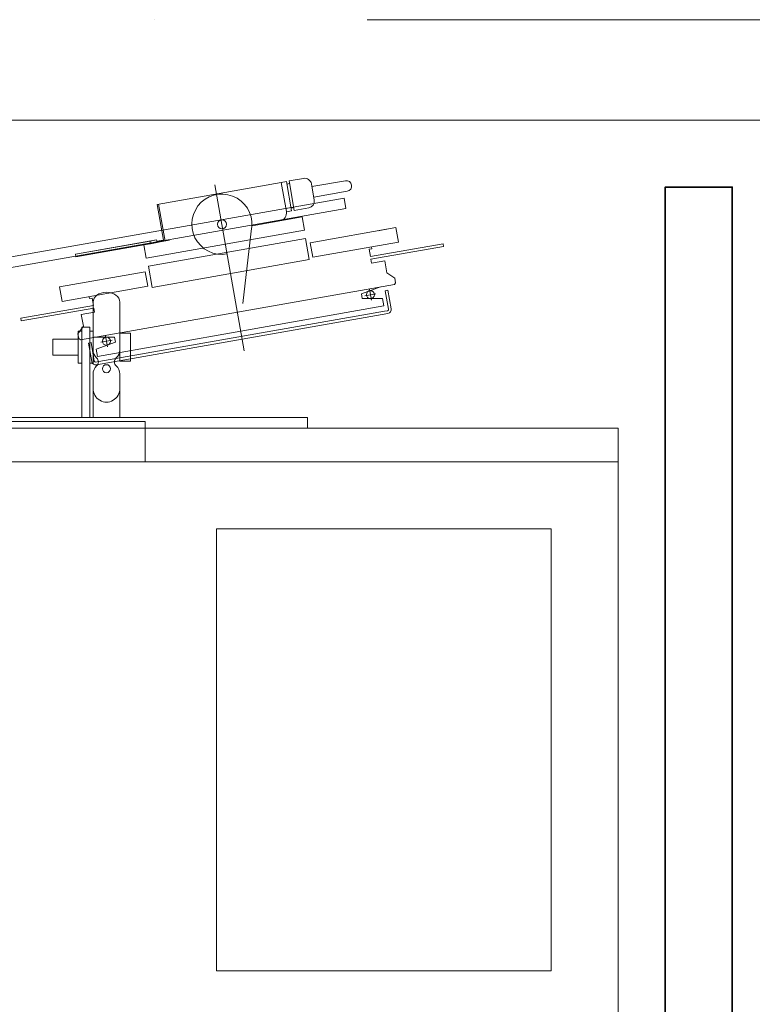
# Model space of a CAD drawing. Header units: millimetres. Extents: x 213386 to 506888, y 183055 to 450952.
# Tile 208 of 256: x 389325 to 389872, y 295397 to 296132. Entities that reach past the tile are written whole.
import ezdxf

# ---------------------------------------------------------------- set-up
doc = ezdxf.new("R2010")
doc.units = ezdxf.units.MM
doc.linetypes.add('ČERCHOVANÁ', pattern=[25.4, 12.7, -6.35, 0, -6.35])
for name, color, linetype, lineweight in [('NOVÁ TENKÁ', 255, 'Continuous', 0), ('OSY', 255, 'Continuous', 0), ('ŽB', 255, 'Continuous', 0)]:
    doc.layers.add(name, color=color, linetype=linetype, lineweight=lineweight)

# ---------------------------------------------------------------- blocks, each defined once
blk = doc.blocks.new('ev výtah')
at = {"layer": 'NOVÁ TENKÁ'}
for p, q in [((31110.44, 11297.41), (31110.44, 12972.41)), ((31085.44, 11297.41), (31085.44, 12947.41)), ((31085.44, 11650.41), (31085.44, 11876.41)), ((31115.44, 11876.41), (31115.44, 11650.41)), ((31118.44, 11529.41), (31118.44, 11861.91)), ((31222.74, 11793.98), (31274.45, 11500.7)), ((31230.62, 11795.37), (31282.33, 11502.09)), ((31164.94, 11719.41), (31176.94, 11719.41)), ((31164.94, 11700.41), (31164.94, 11719.41)), ((31176.94, 11700.41), (31176.94, 11719.41)), ((31158.94, 11700.41), (31182.94, 11700.41)), ((31158.94, 11697.91), (31158.94, 11700.41)), ((31182.94, 11697.91), (31182.94, 11700.41)), ((31118.44, 11697.91), (31185.94, 11697.91)), ((31185.94, 11697.91), (31185.94, 11691.91)), ((31118.44, 11691.91), (31185.94, 11691.91)), ((31118.44, 11689.41), (31150.99, 11689.41)), ((31158.94, 11691.91), (31158.94, 11689.41)), ((31168.88, 11689.41), (31158.94, 11689.41)), ((31164.94, 11688.37), (31164.94, 11689.41)), ((31179.94, 11689.41), (31168.88, 11689.41)), ((31182.94, 11689.41), (31179.94, 11689.41)), ((31182.94, 11691.91), (31182.94, 11689.41)), ((31204.68, 11689.41), (31182.94, 11689.41)), ((31150.99, 11669.41), (31118.44, 11669.41)), ((31168.41, 11669.41), (31160.43, 11669.41)), ((31160.43, 11669.41), (31160.43, 11661.41)), ((31164.94, 11669.41), (31164.94, 11670.45)), ((31179.94, 11669.41), (31168.88, 11669.41)), ((31181.45, 11669.41), (31179.94, 11669.41)), ((31204.68, 11669.41), (31181.45, 11669.41)), ((31181.45, 11669.41), (31181.45, 11661.41)), ((31181.45, 11661.41), (31160.43, 11661.41)), ((31115.44, 11650.41), (31085.44, 11650.41)), ((31110.44, 11529.41), (31118.44, 11529.41)), ((31282.33, 11502.09), (31274.45, 11500.7))]:
    blk.add_line(p, q, dxfattribs=at)
at = {"layer": 'NOVÁ TENKÁ', "ltscale": 0.25}
for p, q in [((31190.63, 11743.01), (31192.59, 11743.35)), ((31190.63, 11743.01), (31200.18, 11688.84)), ((31192.59, 11743.35), (31202.15, 11689.19)), ((31205.13, 11712.56), (31215.97, 11714.47)), ((31216.42, 11648.55), (31205.13, 11712.56)), ((31227.25, 11650.46), (31215.97, 11714.47)), ((31177.38, 11700.05), (31180.83, 11700.66)), ((31180.83, 11700.66), (31186.62, 11696.61)), ((31240.41, 11702.54), (31238.44, 11702.19)), ((31249.12, 11641.62), (31238.44, 11702.19)), ((31251.09, 11641.97), (31240.41, 11702.54)), ((31174.08, 11692.87), (31160.29, 11690.44)), ((31160.29, 11690.44), (31174.08, 11692.87)), ((31174.43, 11690.9), (31174.08, 11692.87)), ((31174.08, 11692.87), (31174.43, 11690.9)), ((31176.57, 11698.9), (31177.38, 11700.05)), ((31176.57, 11698.9), (31197.24, 11581.7)), ((31186.62, 11696.61), (31195.49, 11698.17)), ((31195.49, 11698.17), (31197.22, 11688.32)), ((31157.86, 11686.97), (31196.24, 11469.32)), ((31196.24, 11469.32), (31157.86, 11686.97)), ((31160.22, 11685.1), (31159.83, 11687.31)), ((31159.83, 11687.31), (31160.22, 11685.1)), ((31174.43, 11690.9), (31160.64, 11688.47)), ((31174.43, 11690.9), (31160.64, 11688.47)), ((31164.12, 11686.04), (31169.53, 11686.99)), ((31164.12, 11686.04), (31182.96, 11579.19)), ((31169.53, 11686.99), (31174.74, 11672.68)), ((31178.39, 11688.56), (31178.39, 11673.32)), ((31197.22, 11688.32), (31200.18, 11688.84)), ((31202.15, 11689.19), (31207.56, 11690.14)), ((31207.21, 11692.11), (31208.69, 11692.37)), ((31207.56, 11690.14), (31207.21, 11692.11)), ((31160.22, 11685.1), (31197.81, 11471.89)), ((31160.22, 11685.1), (31197.81, 11471.89)), ((31179.57, 11680.14), (31171.3, 11678.68)), ((31176.17, 11675.27), (31174.71, 11683.54)), ((31174.74, 11672.68), (31178.39, 11673.32)), ((31216.42, 11648.55), (31227.25, 11650.46)), ((31237.53, 11649.74), (31247.38, 11651.47)), ((31237.53, 11649.74), (31258.37, 11531.56)), ((31247.38, 11651.47), (31250.77, 11632.27)), ((31215.66, 11645.37), (31231.42, 11648.15)), ((31236.32, 11528.18), (31215.66, 11645.37)), ((31231.42, 11648.15), (31252.08, 11530.96)), ((31249.12, 11641.62), (31251.09, 11641.97)), ((31250.97, 11636.87), (31250.1, 11641.8)), ((31250.97, 11636.87), (31277.56, 11641.56)), ((31277.56, 11641.56), (31293.88, 11548.99)), ((31277.74, 11640.58), (31250.16, 11635.72)), ((31292.18, 11598.45), (31168.33, 11576.61)), ((31201.8, 11472.33), (31182.96, 11579.19)), ((31217.9, 11464.51), (31197.24, 11581.7)), ((31203.52, 11577.73), (31257.49, 11571.37)), ((31261.61, 11570.78), (31268.22, 11533.29)), ((31272.22, 11545.17), (31293.88, 11548.99)), ((31294.73, 11545.08), (31294.03, 11549.02)), ((31272.77, 11541.2), (31272.07, 11545.14)), ((31294.73, 11545.08), (31272.77, 11541.2)), ((31295.07, 11543.11), (31273.11, 11539.23)), ((31275.02, 11528.4), (31273.11, 11539.23)), ((31275.13, 11539.59), (31274.78, 11541.56)), ((31293.06, 11542.75), (31292.71, 11544.72)), ((31296.98, 11532.27), (31295.07, 11543.11)), ((31258.37, 11531.56), (31268.22, 11533.29)), ((31252.08, 11530.96), (31236.32, 11528.18)), ((31238.13, 11525.45), (31248.96, 11527.36)), ((31249.41, 11461.44), (31238.13, 11525.45)), ((31260.25, 11463.35), (31248.96, 11527.36)), ((31280.82, 11524.35), (31292.93, 11526.48)), ((31282.93, 11524.72), (31287.34, 11499.71)), ((31290.81, 11526.11), (31295.22, 11501.1)), ((31207.21, 11488.52), (31210.87, 11489.17)), ((31207.21, 11473.29), (31207.21, 11488.52)), ((31216.08, 11474.85), (31210.87, 11489.17)), ((31214.31, 11483.17), (31206.03, 11481.71)), ((31210.9, 11478.3), (31209.44, 11486.57)), ((31233.69, 11481.51), (31236.64, 11482.03)), ((31235.42, 11471.66), (31233.69, 11481.51)), ((31236.64, 11482.03), (31246.19, 11427.87)), ((31238.61, 11482.38), (31244.03, 11483.33)), ((31238.61, 11482.38), (31248.16, 11428.22)), ((31244.38, 11481.37), (31244.03, 11483.33)), ((31244.38, 11481.37), (31245.85, 11481.63)), ((31201.8, 11472.33), (31207.21, 11473.29)), ((31259.46, 11467.78), (31257.9, 11476.64)), ((31197.81, 11471.89), (31198.2, 11469.67)), ((31197.81, 11471.89), (31198.2, 11469.67)), ((31213.15, 11471.29), (31199.36, 11468.86)), ((31199.36, 11468.86), (31213.15, 11471.29)), ((31213.5, 11469.32), (31199.71, 11466.89)), ((31213.5, 11469.32), (31199.71, 11466.89)), ((31213.15, 11471.29), (31213.5, 11469.32)), ((31213.15, 11471.29), (31213.5, 11469.32)), ((31222.51, 11464.31), (31226.56, 11470.1)), ((31226.56, 11470.1), (31235.42, 11471.66)), ((31217.9, 11464.51), (31219.06, 11463.7)), ((31219.06, 11463.7), (31222.51, 11464.31)), ((31249.41, 11461.44), (31260.25, 11463.35)), ((31246.19, 11427.87), (31248.16, 11428.22))]:
    blk.add_line(p, q, dxfattribs=at)
for points in [[(31238.44, 11702.19), (31240.41, 11702.54), (31250.22, 11646.89), (31248.25, 11646.55), (31247.38, 11651.47)], [(31251.09, 11641.97), (31249.12, 11641.62), (31248.25, 11646.55), (31250.22, 11646.89)]]:
    blk.add_lwpolyline(points, close=True, dxfattribs=at)
at = {"layer": 'NOVÁ TENKÁ', "linetype": 'Continuous'}
blk.add_lwpolyline([(31035.44, 11347.41), (30705.44, 11347.41), (30705.44, 11597.41), (31035.44, 11597.41)], close=True, dxfattribs=at)
at = {"layer": 'NOVÁ TENKÁ'}
blk.add_lwpolyline([(31110.44, 11297.41), (30660.44, 11297.41), (30660.44, 11262.41)], dxfattribs=at)
at = {"layer": 'NOVÁ TENKÁ', "lineweight": 35}
blk.add_lwpolyline([(28830.44, 11262.41), (31290.44, 11262.41), (31290.44, 11212.41), (28830.44, 11212.41)], close=True, dxfattribs=at)
at = {"layer": 'NOVÁ TENKÁ'}
blk.add_circle((31154.93, 11679.41), 3, dxfattribs=at)
at = {"layer": 'NOVÁ TENKÁ', "ltscale": 0.25}
for centre, radius in [((31175.44, 11679.41), 3), ((31262.73, 11593.25), 3.4), ((31210.17, 11482.44), 3)]:
    blk.add_circle(centre, radius, dxfattribs=at)
at = {"layer": 'NOVÁ TENKÁ'}
for centre, radius, start, end in [((31150.99, 11681.41), 8, 41.81031, 90), ((31159.94, 11689.41), 4, 221.81031, 318.18969), ((31168.88, 11681.41), 8, 90, 138.18969), ((31150.99, 11677.41), 8, 270, 318.18969), ((31159.94, 11669.41), 4, 41.81031, 138.18969), ((31168.88, 11677.41), 8, 221.81031, 270)]:
    blk.add_arc(centre, radius, start, end, dxfattribs=at)
at = {"layer": 'NOVÁ TENKÁ', "ltscale": 0.25}
for centre, radius, start, end in [((31160.81, 11687.49), 3, 100, 190), ((31160.81, 11687.49), 3, 100, 190), ((31160.81, 11687.49), 1, 100, 190), ((31160.81, 11687.49), 1, 100, 190), ((31262.73, 11593.25), 22.5, 256.54231, 190), ((31271.18, 11551.08), 6, 190, 280), ((31292.06, 11531.41), 5, 280, 10), ((31279.95, 11529.27), 5, 190, 280), ((31291.28, 11500.4), 4, 190, 10), ((31199.19, 11469.84), 3, 190, 280), ((31199.19, 11469.84), 3, 190, 280), ((31199.19, 11469.84), 1, 190, 280), ((31199.19, 11469.84), 1, 190, 280)]:
    blk.add_arc(centre, radius, start, end, dxfattribs=at)
at = {"layer": 'NOVÁ TENKÁ'}
for centre, major_axis, ratio, start_param, end_param in [((31140.31, 11679.41), (-10.37, 0), 0.964205, 4.712389, 7.853982), ((31204.68, 11679.41), (0, 10), 0.72542, 3.141593, 6.283185)]:
    blk.add_ellipse(centre, major_axis=major_axis, ratio=ratio, start_param=start_param, end_param=end_param, dxfattribs=at)

msp = doc.modelspace()

# ---------------------------------------------------------------- linework, layer by layer
at = {"layer": 'OSY', "linetype": 'ČERCHOVANÁ', "ltscale": 25}
msp.add_line((400063.19, 296132.15), (372424.22, 296132.15), dxfattribs=at)
at = {"layer": 'ŽB'}
msp.add_line((387876.64, 296057.15), (389976.64, 296057.15), dxfattribs=at)

# ---------------------------------------------------------------- block references
at = {"layer": 'NOVÁ TENKÁ', "rotation": 90}
msp.add_blockref('ev výtah', (401069.05, 264716.72), dxfattribs=at)

doc.saveas('drawing.dxf')
